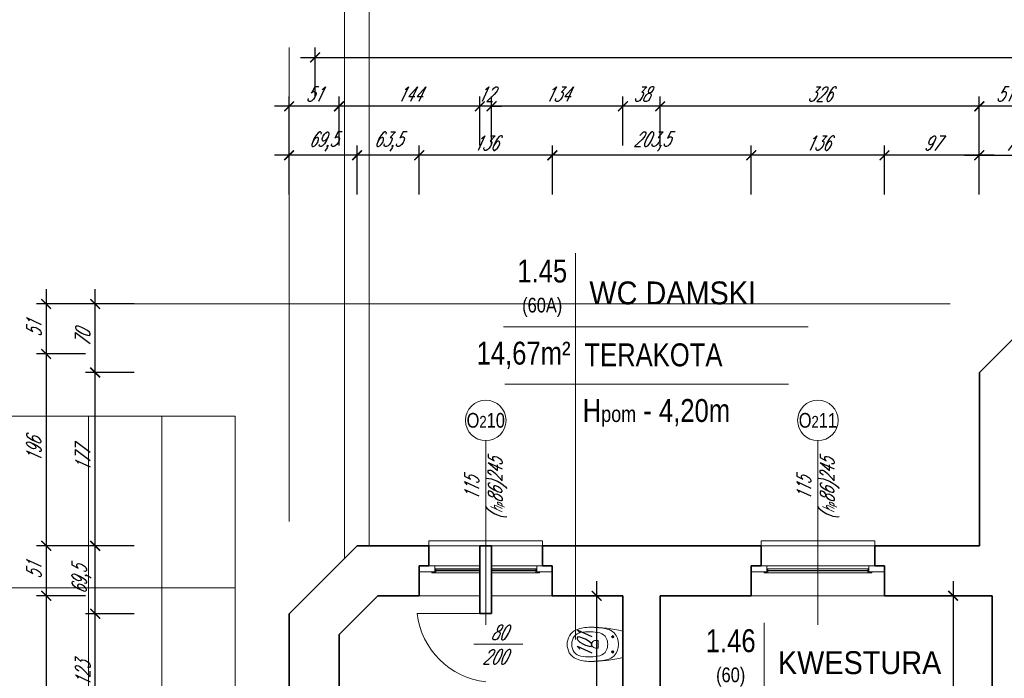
# Model space of a CAD drawing. Header units: millimetres. Extents: x 402 to 79005, y -7782 to 89952.
# Tile 152 of 256: x 23576 to 24582, y 29873 to 30546. Entities that reach past the tile are written whole.
import ezdxf

# ---------------------------------------------------------------- set-up
doc = ezdxf.new("R2010")
doc.units = ezdxf.units.MM
doc.header["$LTSCALE"] = 10
doc.linetypes.add('DASHED', pattern=[19.05, 12.7, -6.35])
doc.layers.get('0').update_dxf_attribs({"lineweight": 0})
doc.layers.get('Defpoints').update_dxf_attribs({"color": 253})
for name, color, linetype, lineweight in [('01 parter - ściany', 253, 'Continuous', 35), ('03-01_okna', 253, 'Continuous', 15), ('03_drzwi', 253, 'Continuous', 15), ('04-1_widok', 253, 'Continuous', 5), ('05-01_wymiary', 253, 'Continuous', 5), ('05-03_opis', 253, 'Continuous', 5), ('07_wyposażenie', 253, 'Continuous', 5)]:
    doc.layers.add(name, color=color, linetype=linetype, lineweight=lineweight)
doc.styles.add('ariel', font='ARIAL.TTF', dxfattribs={"width": 0.8})
doc.styles.add('ariel_wym', font='simplex.shx', dxfattribs={"width": 0.65, "oblique": 25})
doc.dimstyles.new('ariel 50', dxfattribs={"dimtxt": 15, "dimasz": 10, "dimexe": 10, "dimexo": 0, "dimgap": 5, "dimtad": 1, "dimdec": 1, "dimrnd": 0.5, "dimtxsty": 'ariel_wym', "dimblk": 'ARCHTICK', "dimcen": 2.5, "dimdle": 15, "dimazin": 0, "dimtfac": 1, "dimtdec": 1, "dimtix": 1, "dimtmove": 0, "dimatfit": 3, "dimldrblk": 'DOT', "dimfxl": 0, "dimarcsym": 0})
doc.dimstyles.new('ariel 50 wnętrze', dxfattribs={"dimtxt": 15, "dimasz": 10, "dimexe": 10, "dimexo": 0, "dimgap": 5, "dimtad": 1, "dimdec": 1, "dimrnd": 0.5, "dimtxsty": 'ariel_wym', "dimblk": 'ARCHTICK', "dimcen": 2.5, "dimdle": 15, "dimazin": 0, "dimtfac": 1, "dimtdec": 1, "dimtix": 1, "dimtmove": 0, "dimatfit": 3, "dimldrblk": 'DOT', "dimfxl": 0, "dimarcsym": 0})

# ---------------------------------------------------------------- blocks, each defined once
blk = doc.blocks.new('_ArchTick')
at = {"color": 0, "linetype": 'ByBlock', "const_width": 0.15}
blk.add_lwpolyline([(-0.5, -0.5), (0.5, 0.5)], dxfattribs=at)
blk = doc.blocks.new('*D1033')
at = {"layer": '05-01_wymiary', "color": 0, "lineweight": -2}
for p, q in [((24556.2, 30367.4), (24556.2, 30417.4)), ((24626.2, 30367.4), (24626.2, 30417.4)), ((24541.2, 30407.4), (24641.2, 30407.4))]:
    blk.add_line(p, q, dxfattribs=at)
at = {"layer": 'Defpoints', "color": 0}
for p in [(24626.2, 30407.4), (24626.2, 30255.5), (24556.2, 30185.5)]:
    blk.add_point(p, dxfattribs=at)
at = {"layer": '05-01_wymiary', "color": 0, "lineweight": -2, "xscale": 10, "yscale": 10, "zscale": 10, "rotation": 180}
blk.add_blockref('_ArchTick', (24556.2, 30407.4), dxfattribs=at)
at = {"layer": '05-01_wymiary', "color": 0, "lineweight": -2, "xscale": 10, "yscale": 10, "zscale": 10}
blk.add_blockref('_ArchTick', (24626.2, 30407.4), dxfattribs=at)
at = {"layer": '05-01_wymiary', "color": 0, "insert": (24591.2, 30419.9), "char_height": 15, "attachment_point": 5, "style": 'ariel_wym'}
blk.add_mtext('70', dxfattribs=at)
blk = doc.blocks.new('_Dot')
at = {"color": 0, "linetype": 'ByBlock', "lineweight": -2}
blk.add_line((-0.5, 0), (-1, 0), dxfattribs=at)
at = {"color": 0, "linetype": 'ByBlock', "const_width": 0.5}
blk.add_lwpolyline([(-0.25, 0, 1), (0.25, 0, 1)], format="xyb", close=True, dxfattribs=at)
blk = doc.blocks.new('*D1044')
at = {"layer": '05-01_wymiary', "color": 0, "lineweight": -2}
for p, q in [((24459.3, 30367.4), (24459.3, 30417.4)), ((24556.2, 30367.4), (24556.2, 30417.4)), ((24571.2, 30407.4), (24444.3, 30407.4))]:
    blk.add_line(p, q, dxfattribs=at)
at = {"layer": 'Defpoints', "color": 0}
for p in [(24459.3, 30407.4), (24556.2, 30185.5), (24459.3, 29957.5)]:
    blk.add_point(p, dxfattribs=at)
at = {"layer": '05-01_wymiary', "color": 0, "lineweight": -2, "xscale": 10, "yscale": 10, "zscale": 10, "rotation": 180}
blk.add_blockref('_ArchTick', (24459.3, 30407.4), dxfattribs=at)
at = {"layer": '05-01_wymiary', "color": 0, "lineweight": -2, "xscale": 10, "yscale": 10, "zscale": 10}
blk.add_blockref('_ArchTick', (24556.2, 30407.4), dxfattribs=at)
at = {"layer": '05-01_wymiary', "color": 0, "insert": (24507.8, 30419.9), "char_height": 15, "attachment_point": 5, "style": 'ariel_wym'}
blk.add_mtext('97', dxfattribs=at)
blk = doc.blocks.new('*D1045')
at = {"layer": '05-01_wymiary', "color": 0, "lineweight": -2}
for p, q in [((24323.3, 30367.4), (24323.3, 30417.4)), ((24459.3, 30367.4), (24459.3, 30417.4)), ((24474.3, 30407.4), (24308.3, 30407.4))]:
    blk.add_line(p, q, dxfattribs=at)
at = {"layer": 'Defpoints', "color": 0}
for p in [(24323.3, 30407.4), (24323.3, 29957.5), (24459.3, 29957.5)]:
    blk.add_point(p, dxfattribs=at)
at = {"layer": '05-01_wymiary', "color": 0, "lineweight": -2, "xscale": 10, "yscale": 10, "zscale": 10, "rotation": 180}
blk.add_blockref('_ArchTick', (24323.3, 30407.4), dxfattribs=at)
at = {"layer": '05-01_wymiary', "color": 0, "lineweight": -2, "xscale": 10, "yscale": 10, "zscale": 10}
blk.add_blockref('_ArchTick', (24459.3, 30407.4), dxfattribs=at)
at = {"layer": '05-01_wymiary', "color": 0, "insert": (24391.3, 30419.9), "char_height": 15, "attachment_point": 5, "style": 'ariel_wym'}
blk.add_mtext('136', dxfattribs=at)
blk = doc.blocks.new('*D1046')
at = {"layer": '05-01_wymiary', "color": 0, "lineweight": -2}
for p, q in [((24120.1, 30367.4), (24120.1, 30417.4)), ((24323.3, 30367.4), (24323.3, 30417.4)), ((24338.3, 30407.4), (24105.1, 30407.4))]:
    blk.add_line(p, q, dxfattribs=at)
at = {"layer": 'Defpoints', "color": 0}
for p in [(24120.1, 30407.4), (24120.1, 29957.5), (24323.3, 29957.5)]:
    blk.add_point(p, dxfattribs=at)
at = {"layer": '05-01_wymiary', "color": 0, "lineweight": -2, "xscale": 10, "yscale": 10, "zscale": 10, "rotation": 180}
blk.add_blockref('_ArchTick', (24120.1, 30407.4), dxfattribs=at)
at = {"layer": '05-01_wymiary', "color": 0, "lineweight": -2, "xscale": 10, "yscale": 10, "zscale": 10}
blk.add_blockref('_ArchTick', (24323.3, 30407.4), dxfattribs=at)
at = {"layer": '05-01_wymiary', "color": 0, "insert": (24221.7, 30421.4), "char_height": 15, "attachment_point": 5, "style": 'ariel_wym'}
blk.add_mtext('203,5', dxfattribs=at)
blk = doc.blocks.new('*D1047')
at = {"layer": '05-01_wymiary', "color": 0, "lineweight": -2}
for p, q in [((23984.1, 30367.4), (23984.1, 30417.4)), ((24120.1, 30367.4), (24120.1, 30417.4)), ((24135.1, 30407.4), (23969.1, 30407.4))]:
    blk.add_line(p, q, dxfattribs=at)
at = {"layer": 'Defpoints', "color": 0}
for p in [(23984.1, 30407.4), (23984.1, 29957.5), (24120.1, 29957.5)]:
    blk.add_point(p, dxfattribs=at)
at = {"layer": '05-01_wymiary', "color": 0, "lineweight": -2, "xscale": 10, "yscale": 10, "zscale": 10, "rotation": 180}
blk.add_blockref('_ArchTick', (23984.1, 30407.4), dxfattribs=at)
at = {"layer": '05-01_wymiary', "color": 0, "lineweight": -2, "xscale": 10, "yscale": 10, "zscale": 10}
blk.add_blockref('_ArchTick', (24120.1, 30407.4), dxfattribs=at)
at = {"layer": '05-01_wymiary', "color": 0, "insert": (24052.1, 30419.9), "char_height": 15, "attachment_point": 5, "style": 'ariel_wym'}
blk.add_mtext('136', dxfattribs=at)
blk = doc.blocks.new('*D1048')
at = {"layer": '05-01_wymiary', "color": 0, "lineweight": -2}
for p, q in [((23920.6, 30367.4), (23920.6, 30417.4)), ((23984.1, 30367.4), (23984.1, 30417.4)), ((23999.1, 30407.4), (23905.6, 30407.4))]:
    blk.add_line(p, q, dxfattribs=at)
at = {"layer": 'Defpoints', "color": 0}
for p in [(23920.6, 30407.4), (23920.6, 30008.5), (23984.1, 29957.5)]:
    blk.add_point(p, dxfattribs=at)
at = {"layer": '05-01_wymiary', "color": 0, "lineweight": -2, "xscale": 10, "yscale": 10, "zscale": 10, "rotation": 180}
blk.add_blockref('_ArchTick', (23920.6, 30407.4), dxfattribs=at)
at = {"layer": '05-01_wymiary', "color": 0, "lineweight": -2, "xscale": 10, "yscale": 10, "zscale": 10}
blk.add_blockref('_ArchTick', (23984.1, 30407.4), dxfattribs=at)
at = {"layer": '05-01_wymiary', "color": 0, "insert": (23952.3, 30421.4), "char_height": 15, "attachment_point": 5, "style": 'ariel_wym'}
blk.add_mtext('63,5', dxfattribs=at)
blk = doc.blocks.new('*D1049')
at = {"layer": '05-01_wymiary', "color": 0, "lineweight": -2}
for p, q in [((23851.2, 30367.4), (23851.2, 30417.4)), ((23920.6, 30367.4), (23920.6, 30417.4)), ((23935.6, 30407.4), (23836.2, 30407.4))]:
    blk.add_line(p, q, dxfattribs=at)
at = {"layer": 'Defpoints', "color": 0}
for p in [(23851.2, 30407.4), (23920.6, 30008.5), (23851.2, 29939.1)]:
    blk.add_point(p, dxfattribs=at)
at = {"layer": '05-01_wymiary', "color": 0, "lineweight": -2, "xscale": 10, "yscale": 10, "zscale": 10, "rotation": 180}
blk.add_blockref('_ArchTick', (23851.2, 30407.4), dxfattribs=at)
at = {"layer": '05-01_wymiary', "color": 0, "lineweight": -2, "xscale": 10, "yscale": 10, "zscale": 10}
blk.add_blockref('_ArchTick', (23920.6, 30407.4), dxfattribs=at)
at = {"layer": '05-01_wymiary', "color": 0, "insert": (23885.9, 30421.4), "char_height": 15, "attachment_point": 5, "style": 'ariel_wym'}
blk.add_mtext('69,5', dxfattribs=at)
blk = doc.blocks.new('*D1062')
at = {"layer": '05-01_wymiary', "color": 0, "lineweight": -2}
for p, q in [((24556.2, 30417.4), (24556.2, 30467.4)), ((24607.2, 30417.4), (24607.2, 30467.4)), ((24622.2, 30457.4), (24541.2, 30457.4))]:
    blk.add_line(p, q, dxfattribs=at)
at = {"layer": 'Defpoints', "color": 0}
for p in [(24556.2, 30457.4), (24607.2, 30038.4), (24556.2, 30008.5)]:
    blk.add_point(p, dxfattribs=at)
at = {"layer": '05-01_wymiary', "color": 0, "lineweight": -2, "xscale": 10, "yscale": 10, "zscale": 10, "rotation": 180}
blk.add_blockref('_ArchTick', (24556.2, 30457.4), dxfattribs=at)
at = {"layer": '05-01_wymiary', "color": 0, "lineweight": -2, "xscale": 10, "yscale": 10, "zscale": 10}
blk.add_blockref('_ArchTick', (24607.2, 30457.4), dxfattribs=at)
at = {"layer": '05-01_wymiary', "color": 0, "insert": (24581.7, 30469.9), "char_height": 15, "attachment_point": 5, "style": 'ariel_wym'}
blk.add_mtext('51', dxfattribs=at)
blk = doc.blocks.new('*D1063')
at = {"layer": '05-01_wymiary', "color": 0, "lineweight": -2}
for p, q in [((24230.2, 30417.4), (24230.2, 30467.4)), ((24556.2, 30417.4), (24556.2, 30467.4)), ((24571.2, 30457.4), (24215.2, 30457.4))]:
    blk.add_line(p, q, dxfattribs=at)
at = {"layer": 'Defpoints', "color": 0}
for p in [(24230.2, 30457.4), (24556.2, 30008.5), (24230.2, 29957.5)]:
    blk.add_point(p, dxfattribs=at)
at = {"layer": '05-01_wymiary', "color": 0, "lineweight": -2, "xscale": 10, "yscale": 10, "zscale": 10, "rotation": 180}
blk.add_blockref('_ArchTick', (24230.2, 30457.4), dxfattribs=at)
at = {"layer": '05-01_wymiary', "color": 0, "lineweight": -2, "xscale": 10, "yscale": 10, "zscale": 10}
blk.add_blockref('_ArchTick', (24556.2, 30457.4), dxfattribs=at)
at = {"layer": '05-01_wymiary', "color": 0, "insert": (24393.2, 30469.9), "char_height": 15, "attachment_point": 5, "style": 'ariel_wym'}
blk.add_mtext('326', dxfattribs=at)
blk = doc.blocks.new('*D1064')
at = {"layer": '05-01_wymiary', "color": 0, "lineweight": -2}
for p, q in [((24192.2, 30417.4), (24192.2, 30467.4)), ((24230.2, 30417.4), (24230.2, 30467.4)), ((24245.2, 30457.4), (24177.2, 30457.4))]:
    blk.add_line(p, q, dxfattribs=at)
at = {"layer": 'Defpoints', "color": 0}
for p in [(24192.2, 30457.4), (24192.2, 29957.5), (24230.2, 29957.5)]:
    blk.add_point(p, dxfattribs=at)
at = {"layer": '05-01_wymiary', "color": 0, "lineweight": -2, "xscale": 10, "yscale": 10, "zscale": 10, "rotation": 180}
blk.add_blockref('_ArchTick', (24192.2, 30457.4), dxfattribs=at)
at = {"layer": '05-01_wymiary', "color": 0, "lineweight": -2, "xscale": 10, "yscale": 10, "zscale": 10}
blk.add_blockref('_ArchTick', (24230.2, 30457.4), dxfattribs=at)
at = {"layer": '05-01_wymiary', "color": 0, "insert": (24211.2, 30469.9), "char_height": 15, "attachment_point": 5, "style": 'ariel_wym'}
blk.add_mtext('38', dxfattribs=at)
blk = doc.blocks.new('*D1065')
at = {"layer": '05-01_wymiary', "color": 0, "lineweight": -2}
for p, q in [((24058, 30417.4), (24058, 30467.4)), ((24192.2, 30417.4), (24192.2, 30467.4)), ((24207.2, 30457.4), (24043, 30457.4))]:
    blk.add_line(p, q, dxfattribs=at)
at = {"layer": 'Defpoints', "color": 0}
for p in [(24058, 30457.4), (24058, 29957.5), (24192.2, 29957.5)]:
    blk.add_point(p, dxfattribs=at)
at = {"layer": '05-01_wymiary', "color": 0, "lineweight": -2, "xscale": 10, "yscale": 10, "zscale": 10, "rotation": 180}
blk.add_blockref('_ArchTick', (24058, 30457.4), dxfattribs=at)
at = {"layer": '05-01_wymiary', "color": 0, "lineweight": -2, "xscale": 10, "yscale": 10, "zscale": 10}
blk.add_blockref('_ArchTick', (24192.2, 30457.4), dxfattribs=at)
at = {"layer": '05-01_wymiary', "color": 0, "insert": (24125.1, 30469.9), "char_height": 15, "attachment_point": 5, "style": 'ariel_wym'}
blk.add_mtext('134', dxfattribs=at)
blk = doc.blocks.new('*D1066')
at = {"layer": '05-01_wymiary', "color": 0, "lineweight": -2}
for p, q in [((24046, 30417.4), (24046, 30467.4)), ((24058, 30417.4), (24058, 30467.4)), ((24046, 30457.4), (24036, 30457.4)), ((24058, 30457.4), (24046, 30457.4)), ((24058, 30457.4), (24068, 30457.4))]:
    blk.add_line(p, q, dxfattribs=at)
at = {"layer": 'Defpoints', "color": 0}
for p in [(24046, 30457.4), (24046, 29957.5), (24058, 29957.5)]:
    blk.add_point(p, dxfattribs=at)
at = {"layer": '05-01_wymiary', "color": 0, "lineweight": -2, "xscale": 10, "yscale": 10, "zscale": 10}
blk.add_blockref('_ArchTick', (24046, 30457.4), dxfattribs=at)
at = {"layer": '05-01_wymiary', "color": 0, "lineweight": -2, "xscale": 10, "yscale": 10, "zscale": 10, "rotation": 180}
blk.add_blockref('_ArchTick', (24058, 30457.4), dxfattribs=at)
at = {"layer": '05-01_wymiary', "color": 0, "insert": (24052, 30469.9), "char_height": 15, "attachment_point": 5, "style": 'ariel_wym'}
blk.add_mtext('12', dxfattribs=at)
blk = doc.blocks.new('*D1067')
at = {"layer": '05-01_wymiary', "color": 0, "lineweight": -2}
for p, q in [((23902.2, 30417.4), (23902.2, 30467.4)), ((24046, 30417.4), (24046, 30467.4)), ((24061, 30457.4), (23887.2, 30457.4))]:
    blk.add_line(p, q, dxfattribs=at)
at = {"layer": 'Defpoints', "color": 0}
for p in [(23902.2, 30457.4), (24046, 29957.5), (23902.2, 29918)]:
    blk.add_point(p, dxfattribs=at)
at = {"layer": '05-01_wymiary', "color": 0, "lineweight": -2, "xscale": 10, "yscale": 10, "zscale": 10, "rotation": 180}
blk.add_blockref('_ArchTick', (23902.2, 30457.4), dxfattribs=at)
at = {"layer": '05-01_wymiary', "color": 0, "lineweight": -2, "xscale": 10, "yscale": 10, "zscale": 10}
blk.add_blockref('_ArchTick', (24046, 30457.4), dxfattribs=at)
at = {"layer": '05-01_wymiary', "color": 0, "insert": (23974.1, 30469.9), "char_height": 15, "attachment_point": 5, "style": 'ariel_wym'}
blk.add_mtext('144', dxfattribs=at)
blk = doc.blocks.new('*D1068')
at = {"layer": '05-01_wymiary', "color": 0, "lineweight": -2}
for p, q in [((23851.2, 30417.4), (23851.2, 30467.4)), ((23902.2, 30417.4), (23902.2, 30467.4)), ((23917.2, 30457.4), (23836.2, 30457.4))]:
    blk.add_line(p, q, dxfattribs=at)
at = {"layer": 'Defpoints', "color": 0}
for p in [(23851.2, 30457.4), (23851.2, 29939.1), (23902.2, 29918)]:
    blk.add_point(p, dxfattribs=at)
at = {"layer": '05-01_wymiary', "color": 0, "lineweight": -2, "xscale": 10, "yscale": 10, "zscale": 10, "rotation": 180}
blk.add_blockref('_ArchTick', (23851.2, 30457.4), dxfattribs=at)
at = {"layer": '05-01_wymiary', "color": 0, "lineweight": -2, "xscale": 10, "yscale": 10, "zscale": 10}
blk.add_blockref('_ArchTick', (23902.2, 30457.4), dxfattribs=at)
at = {"layer": '05-01_wymiary', "color": 0, "insert": (23876.7, 30469.9), "char_height": 15, "attachment_point": 5, "style": 'ariel_wym'}
blk.add_mtext('51', dxfattribs=at)
blk = doc.blocks.new('*D1069')
at = {"layer": '05-01_wymiary', "color": 0, "lineweight": -2}
for p, q in [((23877.7, 30467.4), (23877.7, 30517.4)), ((25992.7, 30467.4), (25992.7, 30517.4)), ((23862.7, 30507.4), (26007.7, 30507.4))]:
    blk.add_line(p, q, dxfattribs=at)
at = {"layer": 'Defpoints', "color": 0, "lineweight": 0}
for p in [(25992.7, 30507.4), (23877.7, 29939.1), (25992.7, 29933.5)]:
    blk.add_point(p, dxfattribs=at)
at = {"layer": '05-01_wymiary', "color": 0, "lineweight": -2, "xscale": 10, "yscale": 10, "zscale": 10, "rotation": 180}
blk.add_blockref('_ArchTick', (23877.7, 30507.4), dxfattribs=at)
at = {"layer": '05-01_wymiary', "color": 0, "lineweight": -2, "xscale": 10, "yscale": 10, "zscale": 10}
blk.add_blockref('_ArchTick', (25992.7, 30507.4), dxfattribs=at)
at = {"layer": '05-01_wymiary', "color": 0, "insert": (24935.2, 30519.9), "char_height": 15, "attachment_point": 5, "style": 'ariel_wym'}
blk.add_mtext('2115', dxfattribs=at)
blk = doc.blocks.new('*D1083')
at = {"layer": '05-01_wymiary', "color": 0, "lineweight": -2}
for p, q in [((23653.1, 29801.4), (23653.1, 29954.1)), ((23693.1, 29939.1), (23643.1, 29939.1)), ((23693.1, 29816.4), (23643.1, 29816.4))]:
    blk.add_line(p, q, dxfattribs=at)
at = {"layer": 'Defpoints', "color": 0}
for p in [(23653.1, 29939.1), (23851.2, 29939.1), (23902.2, 29816.4)]:
    blk.add_point(p, dxfattribs=at)
at = {"layer": '05-01_wymiary', "color": 0, "lineweight": -2, "xscale": 10, "yscale": 10, "zscale": 10}
for p, rotation in [((23653.1, 29939.1), 90), ((23653.1, 29816.4), 270)]:
    blk.add_blockref('_ArchTick', p, dxfattribs=dict(at, rotation=rotation))
at = {"layer": '05-01_wymiary', "color": 0, "insert": (23640.6, 29877.7), "char_height": 15, "attachment_point": 5, "rotation": 90, "style": 'ariel_wym'}
blk.add_mtext('123', dxfattribs=at)
blk = doc.blocks.new('*D1084')
at = {"layer": '05-01_wymiary', "color": 0, "lineweight": -2}
for p, q in [((23653.1, 29924.1), (23653.1, 30023.5)), ((23693.1, 30008.5), (23643.1, 30008.5)), ((23693.1, 29939.1), (23643.1, 29939.1))]:
    blk.add_line(p, q, dxfattribs=at)
at = {"layer": 'Defpoints', "color": 0}
for p in [(23653.1, 30008.5), (23920.6, 30008.5), (23851.2, 29939.1)]:
    blk.add_point(p, dxfattribs=at)
at = {"layer": '05-01_wymiary', "color": 0, "lineweight": -2, "xscale": 10, "yscale": 10, "zscale": 10}
for p, rotation in [((23653.1, 30008.5), 90), ((23653.1, 29939.1), 270)]:
    blk.add_blockref('_ArchTick', p, dxfattribs=dict(at, rotation=rotation))
at = {"layer": '05-01_wymiary', "color": 0, "insert": (23639.2, 29973.8), "char_height": 15, "attachment_point": 5, "rotation": 90, "style": 'ariel_wym'}
blk.add_mtext('69,5', dxfattribs=at)
blk = doc.blocks.new('*D1085')
at = {"layer": '05-01_wymiary', "color": 0, "lineweight": -2}
for p, q in [((23653.1, 29993.5), (23653.1, 30200.5)), ((23693.1, 30185.5), (23643.1, 30185.5)), ((23693.1, 30008.5), (23643.1, 30008.5))]:
    blk.add_line(p, q, dxfattribs=at)
at = {"layer": 'Defpoints', "color": 0}
for p in [(23653.1, 30185.5), (24556.2, 30185.5), (23920.6, 30008.5)]:
    blk.add_point(p, dxfattribs=at)
at = {"layer": '05-01_wymiary', "color": 0, "lineweight": -2, "xscale": 10, "yscale": 10, "zscale": 10}
for p, rotation in [((23653.1, 30185.5), 90), ((23653.1, 30008.5), 270)]:
    blk.add_blockref('_ArchTick', p, dxfattribs=dict(at, rotation=rotation))
at = {"layer": '05-01_wymiary', "color": 0, "insert": (23640.6, 30097), "char_height": 15, "attachment_point": 5, "rotation": 90, "style": 'ariel_wym'}
blk.add_mtext('177', dxfattribs=at)
blk = doc.blocks.new('*D1086')
at = {"layer": '05-01_wymiary', "color": 0, "lineweight": -2}
for p, q in [((23653.1, 30170.5), (23653.1, 30270.5)), ((23693.1, 30255.5), (23643.1, 30255.5)), ((23693.1, 30185.5), (23643.1, 30185.5))]:
    blk.add_line(p, q, dxfattribs=at)
at = {"layer": 'Defpoints', "color": 0}
for p in [(23653.1, 30255.5), (24626.2, 30255.5), (24556.2, 30185.5)]:
    blk.add_point(p, dxfattribs=at)
at = {"layer": '05-01_wymiary', "color": 0, "lineweight": -2, "xscale": 10, "yscale": 10, "zscale": 10}
for p, rotation in [((23653.1, 30255.5), 90), ((23653.1, 30185.5), 270)]:
    blk.add_blockref('_ArchTick', p, dxfattribs=dict(at, rotation=rotation))
at = {"layer": '05-01_wymiary', "color": 0, "insert": (23640.6, 30220.5), "char_height": 15, "attachment_point": 5, "rotation": 90, "style": 'ariel_wym'}
blk.add_mtext('70', dxfattribs=at)
blk = doc.blocks.new('*D1087')
at = {"layer": '05-01_wymiary', "color": 0, "lineweight": -2}
for p, q in [((23603.1, 30270.5), (23603.1, 30189.5)), ((23643.1, 30255.5), (23593.1, 30255.5)), ((23643.1, 30204.5), (23593.1, 30204.5))]:
    blk.add_line(p, q, dxfattribs=at)
at = {"layer": 'Defpoints', "color": 0}
for p in [(24626.3, 30255.5), (23603.1, 30204.5), (24687.5, 30204.5)]:
    blk.add_point(p, dxfattribs=at)
at = {"layer": '05-01_wymiary', "color": 0, "lineweight": -2, "xscale": 10, "yscale": 10, "zscale": 10}
for p, rotation in [((23603.1, 30255.5), 90), ((23603.1, 30204.5), 270)]:
    blk.add_blockref('_ArchTick', p, dxfattribs=dict(at, rotation=rotation))
at = {"layer": '05-01_wymiary', "color": 0, "insert": (23590.6, 30230), "char_height": 15, "attachment_point": 5, "rotation": 90, "style": 'ariel_wym'}
blk.add_mtext('51', dxfattribs=at)
blk = doc.blocks.new('*D1088')
at = {"layer": '05-01_wymiary', "color": 0, "lineweight": -2}
for p, q in [((23603.1, 30219.5), (23603.1, 29993.5)), ((23643.1, 30204.5), (23593.1, 30204.5)), ((23643.1, 30008.5), (23593.1, 30008.5))]:
    blk.add_line(p, q, dxfattribs=at)
at = {"layer": 'Defpoints', "color": 0}
for p in [(24687.5, 30204.5), (23603.1, 30008.5), (24556.2, 30008.5)]:
    blk.add_point(p, dxfattribs=at)
at = {"layer": '05-01_wymiary', "color": 0, "lineweight": -2, "xscale": 10, "yscale": 10, "zscale": 10}
for p, rotation in [((23603.1, 30204.5), 90), ((23603.1, 30008.5), 270)]:
    blk.add_blockref('_ArchTick', p, dxfattribs=dict(at, rotation=rotation))
at = {"layer": '05-01_wymiary', "color": 0, "insert": (23590.6, 30106.5), "char_height": 15, "attachment_point": 5, "rotation": 90, "style": 'ariel_wym'}
blk.add_mtext('196', dxfattribs=at)
blk = doc.blocks.new('*D1089')
at = {"layer": '05-01_wymiary', "color": 0, "lineweight": -2}
for p, q in [((23603.1, 30023.5), (23603.1, 29942.5)), ((23643.1, 30008.5), (23593.1, 30008.5)), ((23643.1, 29957.5), (23593.1, 29957.5))]:
    blk.add_line(p, q, dxfattribs=at)
at = {"layer": 'Defpoints', "color": 0}
for p in [(24556.2, 30008.5), (23603.1, 29957.5), (24569.2, 29957.5)]:
    blk.add_point(p, dxfattribs=at)
at = {"layer": '05-01_wymiary', "color": 0, "lineweight": -2, "xscale": 10, "yscale": 10, "zscale": 10}
for p, rotation in [((23603.1, 30008.5), 90), ((23603.1, 29957.5), 270)]:
    blk.add_blockref('_ArchTick', p, dxfattribs=dict(at, rotation=rotation))
at = {"layer": '05-01_wymiary', "color": 0, "insert": (23590.6, 29983), "char_height": 15, "attachment_point": 5, "rotation": 90, "style": 'ariel_wym'}
blk.add_mtext('51', dxfattribs=at)
blk = doc.blocks.new('*D1090')
at = {"layer": '05-01_wymiary', "color": 0, "lineweight": -2}
for p, q in [((23603.1, 29972.5), (23603.1, 29654.5)), ((23643.1, 29957.5), (23593.1, 29957.5)), ((23643.1, 29669.5), (23593.1, 29669.5))]:
    blk.add_line(p, q, dxfattribs=at)
at = {"layer": 'Defpoints', "color": 0}
for p in [(24569.2, 29957.5), (23603.1, 29669.5), (23902.2, 29669.5)]:
    blk.add_point(p, dxfattribs=at)
at = {"layer": '05-01_wymiary', "color": 0, "lineweight": -2, "xscale": 10, "yscale": 10, "zscale": 10}
for p, rotation in [((23603.1, 29957.5), 90), ((23603.1, 29669.5), 270)]:
    blk.add_blockref('_ArchTick', p, dxfattribs=dict(at, rotation=rotation))
at = {"layer": '05-01_wymiary', "color": 0, "insert": (23590.6, 29813.5), "char_height": 15, "attachment_point": 5, "rotation": 90, "style": 'ariel_wym'}
blk.add_mtext('288', dxfattribs=at)
blk = doc.blocks.new('*D1623')
at = {"layer": '05-01_wymiary', "color": 0, "lineweight": -2}
for p, q in [((24529.4, 29972.5), (24529.4, 29463.1)), ((24539.4, 29957.5), (24519.4, 29957.5)), ((24539.4, 29478.1), (24519.4, 29478.1))]:
    blk.add_line(p, q, dxfattribs=at)
at = {"layer": 'Defpoints', "color": 0}
for p in [(24569.2, 29957.5), (24529.4, 29478.1), (24569.2, 29478.1)]:
    blk.add_point(p, dxfattribs=at)
at = {"layer": '05-01_wymiary', "color": 0, "lineweight": -2, "xscale": 10, "yscale": 10, "zscale": 10}
for p, rotation in [((24529.4, 29957.5), 90), ((24529.4, 29478.1), 270)]:
    blk.add_blockref('_ArchTick', p, dxfattribs=dict(at, rotation=rotation))
at = {"layer": '05-01_wymiary', "color": 0, "insert": (24515.4, 29717.8), "char_height": 15, "attachment_point": 5, "rotation": 90, "style": 'ariel_wym'}
blk.add_mtext('479,5', dxfattribs=at)
blk = doc.blocks.new('*D1630')
at = {"layer": '05-01_wymiary', "color": 0, "lineweight": -2}
for p, q in [((24165.4, 29841.7), (24165.4, 29972.5)), ((24175.4, 29957.5), (24155.4, 29957.5)), ((24175.4, 29856.7), (24155.4, 29856.7))]:
    blk.add_line(p, q, dxfattribs=at)
at = {"layer": 'Defpoints', "color": 0}
for p in [(24165.4, 29957.5), (24192.2, 29957.5), (24192.2, 29856.7)]:
    blk.add_point(p, dxfattribs=at)
at = {"layer": '05-01_wymiary', "color": 0, "lineweight": -2, "xscale": 10, "yscale": 10, "zscale": 10}
for p, rotation in [((24165.4, 29957.5), 90), ((24165.4, 29856.7), 270)]:
    blk.add_blockref('_ArchTick', p, dxfattribs=dict(at, rotation=rotation))
at = {"layer": '05-01_wymiary', "color": 0, "insert": (24152.9, 29907.1), "char_height": 15, "attachment_point": 5, "rotation": 90, "style": 'ariel_wym'}
blk.add_mtext('101', dxfattribs=at)

msp = doc.modelspace()

# ---------------------------------------------------------------- linework, layer by layer
at = {"layer": '01 parter - ściany'}
for p, q in [((24556.213, 30185.499), (24626.213, 30255.499)), ((24556.213, 30185.499), (24556.213, 30008.499)), ((23851.213, 29939.124), (23920.588, 30008.499)), ((23994.032, 30008.499), (23920.588, 30008.499)), ((23994.032, 30008.499), (23994.033, 29988.008)), ((24045.985, 29939.495), (24045.984, 30008.5)), ((24045.984, 30008.5), (24057.984, 30008.5)), ((24057.985, 29939.499), (24057.984, 30008.5)), ((24333.282, 30008.499), (24110.058, 30008.499)), ((24110.058, 30008.499), (24110.058, 29987.991)), ((24333.282, 30008.499), (24333.283, 29988.008)), ((24556.213, 30008.499), (24449.308, 30008.499)), ((24449.308, 30008.499), (24449.309, 29987.991)), ((23984.062, 29957.499), (23984.062, 29988.009)), ((23994.033, 29988.008), (23984.062, 29988.008)), ((24120.03, 29988.008), (24110.058, 29988.008)), ((24120.061, 29957.499), (24120.058, 29987.989)), ((24120.061, 29957.499), (24120.058, 29987.989)), ((24323.312, 29957.499), (24323.312, 29988.009)), ((24333.283, 29988.008), (24323.312, 29988.008)), ((24459.28, 29988.008), (24449.309, 29988.008)), ((24459.311, 29957.499), (24459.309, 29987.989)), ((24459.311, 29957.499), (24459.309, 29987.989)), ((23902.213, 29917.999), (23941.712, 29957.499)), ((23984.062, 29957.499), (23941.712, 29957.499)), ((24057.985, 29939.499), (24057.985, 29956.781)), ((24192.213, 29957.499), (24120.061, 29957.499)), ((24192.213, 29957.499), (24192.213, 29856.747)), ((24323.312, 29957.499), (24230.213, 29957.499)), ((24230.213, 29957.499), (24230.213, 29478.124)), ((24569.213, 29957.499), (24459.311, 29957.499)), ((24569.213, 29957.499), (24569.213, 29478.124)), ((23851.213, 29939.124), (23851.213, 29806.397)), ((24057.985, 29939.499), (24045.985, 29939.499)), ((23902.213, 29917.999), (23902.224, 29816.368))]:
    msp.add_line(p, q, dxfattribs=at)
at = {"layer": '03-01_okna', "linetype": 'Continuous', "lineweight": 0}
for p, q in [((23994.032, 30008.499), (23994.032, 30013.499)), ((24110.089, 30013.499), (23994.032, 30013.499)), ((24110.089, 30008.499), (24110.089, 30013.499)), ((24333.282, 30008.499), (24333.282, 30013.499)), ((24449.31, 30013.499), (24333.282, 30013.499)), ((24449.31, 30008.499), (24449.31, 30013.499)), ((24000.062, 29988.008), (24045.984, 29988)), ((24045.984, 29985), (24000.062, 29985.008)), ((24001.062, 29981.008), (24001.062, 29985.008)), ((24045.984, 29983.5), (24001.062, 29983.508)), ((24045.984, 29983), (24001.062, 29983.008)), ((24057.984, 29987.997), (24104.059, 29987.989)), ((24104.059, 29984.989), (24057.984, 29984.997)), ((24103.059, 29983.489), (24057.984, 29983.497)), ((24103.059, 29982.989), (24057.984, 29982.997)), ((24103.059, 29980.989), (24103.059, 29984.989)), ((24339.312, 29988.009), (24443.28, 29987.952)), ((24443.28, 29984.952), (24339.312, 29985.009)), ((24340.312, 29981.009), (24340.312, 29985.009)), ((24442.28, 29983.452), (24340.312, 29983.509)), ((24442.28, 29982.952), (24340.312, 29983.009)), ((24442.28, 29980.952), (24442.28, 29984.952))]:
    msp.add_line(p, q, dxfattribs=at)
at = {"layer": '03-01_okna', "linetype": 'DASHED'}
for p, q in [((24110.089, 30008.499), (23994.032, 30008.499)), ((24449.31, 30008.499), (24333.282, 30008.499))]:
    msp.add_line(p, q, dxfattribs=at)
at = {"layer": '03-01_okna', "linetype": 'Continuous', "lineweight": 0}
for points in [[(23984.062, 29982.008), (24000.062, 29982.008), (24000.062, 29988.008), (23984.062, 29988.008)], [(24104.059, 29981.989), (24120.059, 29981.989), (24120.059, 29987.989), (24104.059, 29987.989)], [(24323.312, 29982.009), (24339.312, 29982.009), (24339.312, 29988.009), (24323.312, 29988.009)], [(24443.28, 29981.952), (24459.28, 29981.952), (24459.28, 29987.952), (24443.28, 29987.952)]]:
    msp.add_lwpolyline(points, close=True, dxfattribs=at)
for points in [[(24045.984, 29981), (23997.062, 29981.008), (23997.062, 29982.008)], [(24107.059, 29981.989), (24107.059, 29980.989), (24057.984, 29980.998)], [(24446.28, 29981.952), (24446.28, 29980.952), (24336.312, 29981.009), (24336.312, 29982.009)]]:
    msp.add_lwpolyline(points, dxfattribs=at)
at = {"layer": '03_drzwi'}
for p, q in [((23981.985, 29939.453), (24051.985, 29939.499)), ((24090.071, 29908.094), (24039.961, 29908.104))]:
    msp.add_line(p, q, dxfattribs=at)
msp.add_arc((24061.229, 29948.749), 79.788, 186.690892, 263.346587, dxfattribs=at)
at = {"layer": '04-1_widok'}
for p, q in [((23907.813, 31242.499), (23907.813, 29995.725)), ((23932.835, 31242.499), (23932.825, 30008.499)), ((23196.245, 30141.063), (23796.245, 30141.063)), ((23646.245, 30141.063), (23646.245, 29802.618)), ((23721.245, 29802.618), (23721.245, 30141.063)), ((23796.245, 30141.063), (23796.245, 29802.618)), ((23196.245, 29965.63), (23796.245, 29965.63)), ((23984.03, 29957.499), (24045.985, 29957.499)), ((24057.985, 29957.499), (24120.059, 29957.499)), ((24323.312, 29957.499), (24459.312, 29957.499))]:
    msp.add_line(p, q, dxfattribs=at)
at = {"layer": '05-01_wymiary'}
for p, q in [((23851.213, 30033.499), (23851.213, 30517.447)), ((23593.13, 30255.499), (24526.263, 30255.499))]:
    msp.add_line(p, q, dxfattribs=at)
at = {"layer": '05-03_opis'}
for p, q in [((24143.833, 30307.278), (24143.833, 29912.903)), ((24070.207, 30232.037), (24381.524, 30232.037)), ((24071.654, 30173.679), (24361.371, 30173.679)), ((24336.343, 29929.69), (24336.343, 29742.524))]:
    msp.add_line(p, q, dxfattribs=at)
at = {"layer": '05-03_opis', "lineweight": 0}
for p, q in [((24052.061, 29927.89), (24052.061, 30115.907)), ((24391.296, 29927.89), (24391.296, 30115.907))]:
    msp.add_line(p, q, dxfattribs=at)
for centre in [(24052.061, 30136.597), (24391.296, 30136.597)]:
    msp.add_circle(centre, 20.689, dxfattribs=at)
at = {"layer": '07_wyposażenie', "ltscale": 2}
for p, q in [((24192.217, 29921.497), (24192.208, 29894.297)), ((24180.265, 29915.651), (24183.165, 29915.65)), ((24181.716, 29917.101), (24181.715, 29914.201)), ((24180.26, 29900.151), (24183.16, 29900.15)), ((24181.709, 29898.701), (24181.71, 29901.601))]:
    msp.add_line(p, q, dxfattribs=at)
for points in [[(24144.671, 29922.832, -0.09101181), (24158.732, 29925.408, -0.0446801), (24175.92, 29923.547, -0.15067788), (24183.166, 29919.526, -0.38031596), (24183.158, 29896.274, -0.15067788), (24175.909, 29892.258, -0.0446801), (24158.72, 29890.408, -0.09101181), (24144.661, 29892.994, -0.17185351), (24137.421, 29899.374, -0.25886751), (24137.427, 29916.457, -0.17185351)], [(24175.125, 29901.569, -0.22832859), (24168.565, 29896.309, -0.11201205), (24149.158, 29895.901, -0.16179508), (24142.462, 29899.808, -0.32035254), (24142.467, 29916.019, -0.16179508), (24149.166, 29919.922, -0.11201205), (24168.573, 29919.501, -0.22832859), (24175.129, 29914.236, -0.23689669)]]:
    msp.add_lwpolyline(points, format="xyb", close=True, dxfattribs=at)
msp.add_lwpolyline([(24164.252, 29904.045), (24166.902, 29904.044), (24166.905, 29911.841), (24164.254, 29911.842, 1), (24164.252, 29904.045, 1)], format="xyb", dxfattribs=at)
for centre in [(24181.715, 29915.651), (24181.71, 29900.151)]:
    msp.add_circle(centre, 1, dxfattribs=at)
for centre, start, end in [((24158.682, 29779.695), 76.694569, 89.980563), ((24158.769, 30036.121), 269.980563, 283.266556)]:
    msp.add_arc(centre, 145.713, start, end, dxfattribs=at)

# ---------------------------------------------------------------- texts
at = {"layer": '03_drzwi', "insert": (24073.669, 29927.6), "char_height": 15, "width": 160.59049, "attachment_point": 3, "rotation": 0.008499, "style": 'ariel_wym'}
msp.add_mtext('80\\P200', dxfattribs=at)
at = {"layer": '05-03_opis', "char_height": 23.4234, "style": 'ariel'}
for s, insert, width, attachment_point in [('{\\fArial|b0|i0|c238|p34;1.45\\P\\H0.6404x;(60A)}', (24109.738, 30271.595), 108.9126, 5), ('{\\fArial|b0|i0|c238|p34;\\W0.9;WC DAMSKI}', (24157.96, 30266.616), 356.6375, 4), ('{\\fArial|b0|i0|c238|p34;14,67m²}', (24090.682, 30203.133), 108.9126, 5), ('TERAKOTA', (24152.783, 30203.408), 322.78897, 4), ('{\\fArial|b0|i0|c238|p34; H\\H0.7x;pom\\H1.429x; - 4,20m}', (24143.833, 30144.225), 322.789, 4), ('{\\fArial|b0|i0|c238|p34;1.46\\P\\H0.6404x;(60)}', (24302.248, 29894.007), 108.9126, 5), ('{\\fArial|b0|i0|c238|p34;\\W0.9;KWESTURA}', (24350.47, 29889.028), 356.6375, 4)]:
    msp.add_mtext(s, dxfattribs=dict(at, insert=insert, width=width, attachment_point=attachment_point))
at = {"layer": '05-03_opis', "lineweight": 0, "char_height": 15, "width": 75.19353, "attachment_point": 5, "style": 'ariel'}
for s, insert in [('O{\\H0.8x;2}10', (24052.061, 30136.597)), ('O{\\H0.8x;2}11', (24391.296, 30136.597))]:
    msp.add_mtext(s, dxfattribs=dict(at, insert=insert))
at = {"layer": '05-03_opis', "lineweight": 0, "char_height": 14.4, "width": 62.66128, "attachment_point": 5, "rotation": 90, "style": 'ariel_wym'}
for insert in [(24052.061, 30067.025), (24391.296, 30067.025)]:
    msp.add_mtext('115\\P({\\H0.8333x;h\\H0.6x;p}86)245', dxfattribs=dict(at, insert=insert))

# ---------------------------------------------------------------- dimensions: what is measured, and where the dimension line sits
at = {"layer": '05-01_wymiary'}
for base, p1, p2, picture, middle in [((25992.653, 30507.447), (23877.656, 29939.124), (25992.653, 29933.499), '*D1069', (24935.155, 30519.947)), ((24626.213, 30407.447), (24556.213, 30185.499), (24626.213, 30255.499), '*D1033', (24591.213, 30419.947))]:
    dim = msp.add_linear_dim(base=base, p1=p1, p2=p2, dimstyle='ariel 50', dxfattribs=at)
    dim.commit()
    dim.dimension.update_dxf_attribs({"geometry": picture, "text_midpoint": middle})
for base, p1, p2, picture, middle in [((23851.213, 30457.447), (23902.213, 29917.999), (23851.213, 29939.124), '*D1068', (23876.713, 30469.947)), ((23902.213, 30457.447), (24045.984, 29957.499), (23902.213, 29917.999), '*D1067', (23974.098, 30469.947)), ((24045.984, 30457.447), (24057.985, 29957.499), (24045.984, 29957.499), '*D1066', (24051.984, 30469.947)), ((24057.985, 30457.447), (24192.213, 29957.499), (24057.985, 29957.499), '*D1065', (24125.099, 30469.947)), ((24192.213, 30457.447), (24230.213, 29957.499), (24192.213, 29957.499), '*D1064', (24211.213, 30469.947)), ((24230.213, 30457.447), (24556.213, 30008.499), (24230.213, 29957.499), '*D1063', (24393.213, 30469.947)), ((24556.213, 30457.447), (24607.213, 30038.381), (24556.213, 30008.499), '*D1062', (24581.713, 30469.947)), ((23851.213, 30407.447), (23920.588, 30008.499), (23851.213, 29939.124), '*D1049', (23885.9, 30421.376)), ((23920.588, 30407.447), (23984.062, 29957.499), (23920.588, 30008.499), '*D1048', (23952.325, 30421.376)), ((23984.062, 30407.447), (24120.059, 29957.499), (23984.062, 29957.499), '*D1047', (24052.06, 30419.947)), ((24120.059, 30407.447), (24323.312, 29957.499), (24120.059, 29957.499), '*D1046', (24221.685, 30421.376)), ((24323.312, 30407.447), (24459.312, 29957.499), (24323.312, 29957.499), '*D1045', (24391.312, 30419.947)), ((24459.312, 30407.447), (24556.213, 30185.499), (24459.312, 29957.499), '*D1044', (24507.762, 30419.947))]:
    dim = msp.add_linear_dim(base=base, p1=p1, p2=p2, dimstyle='ariel 50', override={"dimtmove": 1}, dxfattribs=at)
    dim.commit()
    dim.dimension.update_dxf_attribs({"geometry": picture, "text_midpoint": middle})
for base, p1, p2, dimstyle, picture, middle in [((23603.13, 30204.499), (24626.263, 30255.499), (24687.547, 30204.499), 'ariel 50', '*D1087', (23590.63, 30229.999)), ((24529.353, 29478.124), (24569.213, 29957.499), (24569.213, 29478.124), 'ariel 50 wnętrze', '*D1623', (24515.425, 29717.811))]:
    dim = msp.add_linear_dim(base=base, p1=p1, p2=p2, angle=90, dimstyle=dimstyle, dxfattribs=at)
    dim.commit()
    dim.dimension.update_dxf_attribs({"geometry": picture, "text_midpoint": middle})
for base, p1, p2, dimstyle, picture, middle in [((23653.13, 30255.499), (24556.213, 30185.499), (24626.213, 30255.499), 'ariel 50', '*D1086', (23640.63, 30220.499)), ((23603.13, 30008.499), (24687.547, 30204.499), (24556.213, 30008.499), 'ariel 50', '*D1088', (23590.63, 30106.499)), ((23653.13, 30185.499), (23920.588, 30008.499), (24556.213, 30185.499), 'ariel 50', '*D1085', (23640.63, 30096.999)), ((23603.13, 29957.499), (24556.213, 30008.499), (24569.213, 29957.499), 'ariel 50', '*D1089', (23590.63, 29982.999)), ((23653.13, 30008.499), (23851.213, 29939.124), (23920.588, 30008.499), 'ariel 50', '*D1084', (23639.201, 29973.811)), ((23603.13, 29669.499), (24569.213, 29957.499), (23902.241, 29669.499), 'ariel 50', '*D1090', (23590.63, 29813.499)), ((24165.404, 29957.499), (24192.213, 29856.747), (24192.213, 29957.499), 'ariel 50 wnętrze', '*D1630', (24152.904, 29907.123)), ((23653.13, 29939.124), (23902.224, 29816.368), (23851.213, 29939.124), 'ariel 50', '*D1083', (23640.63, 29877.746))]:
    dim = msp.add_linear_dim(base=base, p1=p1, p2=p2, angle=90, dimstyle=dimstyle, override={"dimtmove": 1}, dxfattribs=at)
    dim.commit()
    dim.dimension.update_dxf_attribs({"geometry": picture, "text_midpoint": middle})

doc.saveas('drawing.dxf')
